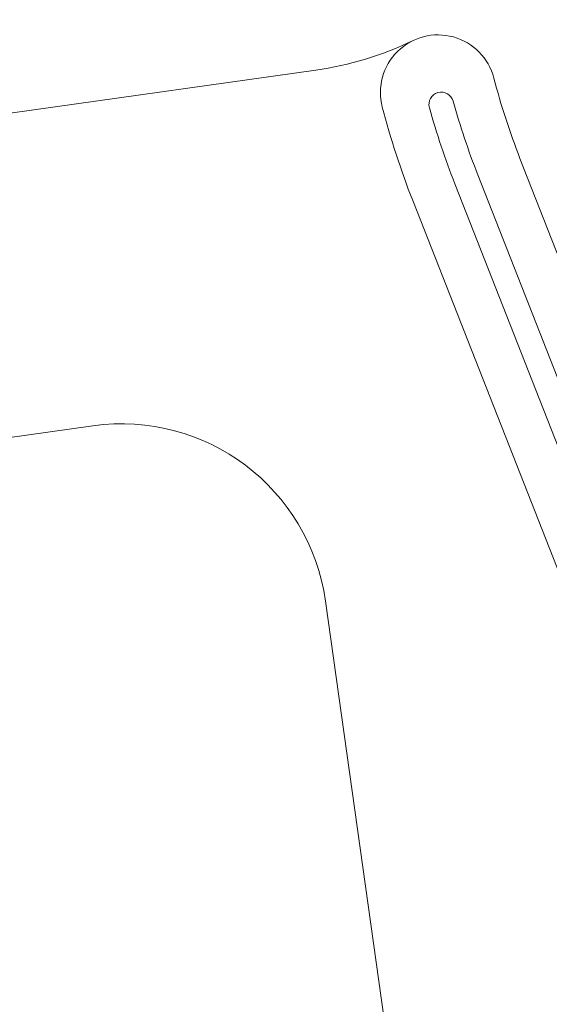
# Model space of a CAD drawing. Extents: x 98477 to 100410, y 398052 to 398969.
# Tile 245 of 256: x 98869 to 98882, y 398272 to 398296. Entities that reach past the tile are written whole.
import ezdxf

# ---------------------------------------------------------------- set-up
doc = ezdxf.new("R2010")
doc.units = 0
for name, color, linetype, lineweight in [('N-GW-hoogtelijn laagte NAP +6.50', 110, 'AL-HOOGTELIJN +6.50', 18), ('N-GW-hoogtelijn laagte NAP +7.00', 100, 'AL-HOOGTELIJN +7.00', 18), ('N-VH-arcering printbeton', 8, 'Continuous', 9)]:
    doc.layers.add(name, color=color, linetype=linetype, lineweight=lineweight)
doc.styles.get("Standard").update_dxf_attribs({"font": 'txt.shx'})
doc.linetypes.add('AL-HOOGTELIJN +6.50', pattern='A,7.5,-1.5,["+6.50",Standard,S=0.9,R=0,X=-0.3,Y=-0.45],-4.5,22.5', length=36)
doc.linetypes.add('AL-HOOGTELIJN +7.00', pattern='A,7.5,-1.5,["+7.00",Standard,S=0.9,R=0,X=-0.3,Y=-0.45],-4.5,22.5', length=36)

msp = doc.modelspace()

# ---------------------------------------------------------------- hatches: boundary and pattern name
at = {"layer": 'N-VH-arcering printbeton'}
h = msp.add_hatch(dxfattribs=at)
h.set_pattern_fill('CS-PRINTBETON', color=256)
h.set_pattern_definition([(45, (0, 0), (-0.3535533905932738, 0.3535533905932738), []), (45, (0.35, 0), (-0.3535533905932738, 0.3535533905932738), [0.5000000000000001, -0.2])])
edge = h.paths.add_edge_path()
edge.add_line((98879.29461843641, 398297.9689290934), (98879.05106550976, 398299.7018982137))
edge.add_line((98879.05106550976, 398299.7018982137), (98834.5816634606, 398293.452131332))
edge.add_arc((98835.381908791, 398287.7580899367), 5.749999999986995, 97.99999999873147, 188.000000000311)
edge.add_line((98829.68786739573, 398286.9578446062), (98829.98013090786, 398284.878281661))
edge.add_line((98829.98013090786, 398284.878281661), (98831.71310002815, 398285.1218345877))
edge.add_line((98831.71310002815, 398285.1218345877), (98831.42083651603, 398287.2013975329))
edge.add_arc((98835.38190879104, 398287.7580899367), 4.000000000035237, 97.99999999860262, 187.9999999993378, ccw=False)
edge.add_line((98834.82521638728, 398291.7191622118), (98879.29461843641, 398297.9689290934))

# ---------------------------------------------------------------- linework, layer by layer
at = {"layer": 'N-GW-hoogtelijn laagte NAP +6.50'}
msp.add_lwpolyline([(98887.90268910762, 398271.1992545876), (98887.27713032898, 398274.1982627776, 0.04227737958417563), (98886.70725729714, 398276.1069371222), (98880.26796009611, 398292.4827053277, -0.02597464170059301), (98879.66866916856, 398294.2748373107, 0.9999999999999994), (98879.09053061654, 398294.1143511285, 0.02597464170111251), (98879.70957838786, 398292.2631378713), (98886.08242327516, 398276.056364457, -0.04156165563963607), (98886.6167390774, 398274.2760657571), (98888.48539810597, 398265.4438284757, -0.170744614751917), (98886.3391137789, 398248.9924639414), (98880.876201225, 398238.1833486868, -0.2835805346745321), (98863.42456298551, 398227.4791570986, -0.06488746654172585), (98842.03092468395, 398230.3208856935, 0.5372714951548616), (98840.78198114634, 398229.2157483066), (98841.55761594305, 398223.6968199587, 0.3329949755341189), (98842.40300966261, 398222.8465429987, 0.001719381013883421), (98855.81219970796, 398220.9302579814, 0.06964598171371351), (98870.09001426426, 398220.9382383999), (98874.97124102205, 398221.6242500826, -0.2095082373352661), (98881.5415264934, 398219.7816841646), (98894.84019421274, 398208.8847668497, -0.1706123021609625), (98903.45424693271, 398194.7196787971), (98903.57946819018, 398194.1275249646)], format="xyb", dxfattribs=at)
at = {"layer": 'N-GW-hoogtelijn laagte NAP +7.00', "flags": 128}
for points in [[(98902.68404673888, 398193.9381724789, 0.1692513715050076), (98894.61288321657, 398207.1317770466), (98880.59082400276, 398218.6214407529, 0.2095082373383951), (98875.18000067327, 398220.1388479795), (98870.29877392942, 398219.4528362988, -0.0696459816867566), (98855.60510070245, 398219.44462344, -0.001861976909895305), (98841.07336789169, 398221.5255582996, -0.3328365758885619), (98840.22853851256, 398222.3757524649), (98838.97649672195, 398231.2844927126, -0.546152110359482), (98840.2518679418, 398232.382162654, 0.01653695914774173), (98845.49772761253, 398231.0088537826, 0.05518291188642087), (98863.42825933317, 398228.9791525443, 0.2835805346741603), (98879.53746386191, 398238.8599447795), (98885.28858123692, 398250.2393124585, 0.170744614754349), (98887.30608850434, 398265.7035951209), (98885.54056183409, 398274.0483761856, 0.04156165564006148), (98885.05872347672, 398275.6538241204), (98878.68587858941, 398291.8605975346, -0.03003205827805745), (98877.94681573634, 398294.1317711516, -1.000000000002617), (98880.65658578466, 398294.8368571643, 0.03003205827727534), (98881.29165989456, 398292.8852456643), (98887.68314687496, 398276.6310635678, -0.04398392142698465), (98888.32379781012, 398274.4583593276), (98888.937, 398271.415)], [(98880.31057158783, 398240.3896435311, 0.1243992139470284), (98881.23404987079, 398248.9150149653), (98876.56528758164, 398282.1349847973, 0.41421356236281), (98870.91808173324, 398286.3904596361), (98835.96161890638, 398281.4776491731, -0.4142135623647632), (98832.57329539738, 398284.0309340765), (98832.32278381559, 398285.8134166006, -0.4142135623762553), (98834.87606871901, 398289.2017401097), (98876.3288435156, 398295.0275476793, 0.07767719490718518), (98878.69311151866, 398295.7451151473)]]:
    msp.add_lwpolyline(points, format="xyb", dxfattribs=at)

doc.saveas('drawing.dxf')
